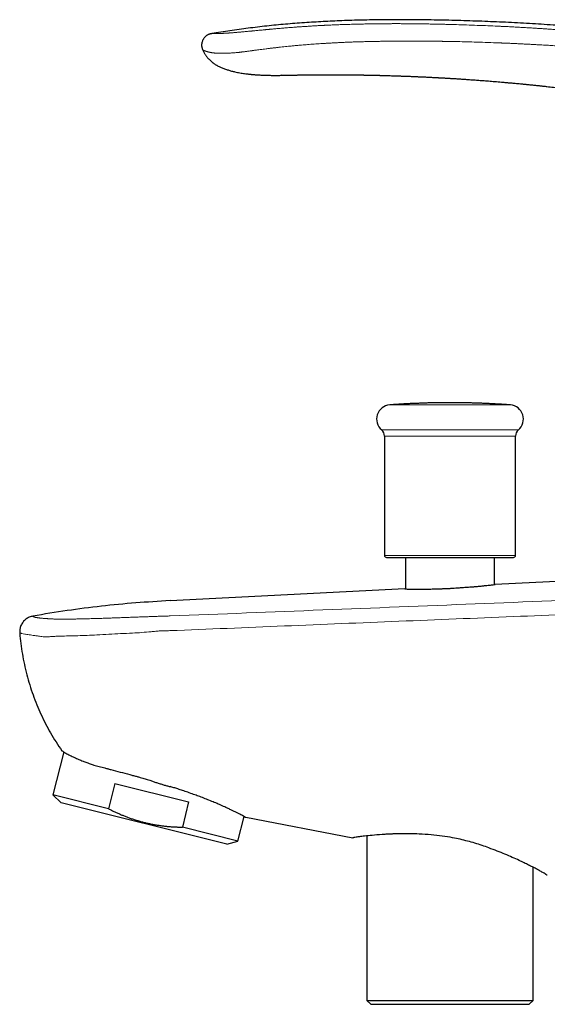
# Model space of a CAD drawing. Header units: millimetres. Extents: x 8 to 693, y 12 to 484.
# Tile 1 of 46: x 30 to 96, y 360 to 484. Entities that reach past the tile are written whole.
import ezdxf

# ---------------------------------------------------------------- set-up
doc = ezdxf.new("R2010")
doc.units = ezdxf.units.MM

msp = doc.modelspace()

# ---------------------------------------------------------------- linework, layer by layer
at = {"color": 7, "linetype": 'Continuous', "lineweight": 30}
for p, q in [((52.97, 480.9), (52.97, 480.87)), ((53.04, 480.7), (53.05, 480.66)), ((53.04, 480.69), (53.05, 480.66)), ((53.06, 480.66), (53.05, 480.66)), ((62.91, 477.47), (62.9, 477.47)), ((75.94, 432.02), (75.94, 416.97)), ((92.44, 416.97), (92.44, 432.02)), ((78.59, 416.72), (78.59, 412.75)), ((89.79, 413.31), (89.79, 416.72)), ((100.94, 413.87), (89.89, 413.32)), ((78.49, 412.75), (48.94, 411.27)), ((35.54, 392.23), (34.19, 386.8)), ((41.97, 388.24), (41.18, 385.06)), ((41.97, 388.24), (51.28, 385.92)), ((34.19, 386.8), (35.23, 385.8)), ((41.18, 385.06), (34.19, 386.8)), ((51.28, 385.92), (50.49, 382.74)), ((56.09, 380.6), (35.23, 385.8)), ((57.48, 380.99), (58.25, 384.08)), ((71.94, 381.36), (58.47, 383.95)), ((57.48, 380.99), (50.49, 382.74)), ((56.09, 380.6), (57.48, 380.99)), ((71.94, 381.36), (72.01, 381.39)), ((73.71, 381.64), (73.71, 360.92)), ((94.67, 360.92), (94.67, 377.67)), ((73.71, 360.92), (74.21, 360.42)), ((73.71, 360.92), (94.67, 360.92)), ((74.21, 360.42), (88.98, 360.42)), ((83.09, 360.42), (83.09, 360.42)), ((83.09, 360.42), (84.19, 360.42)), ((84.19, 360.42), (85.29, 360.42)), ((85.29, 360.42), (85.29, 360.42)), ((88.98, 360.42), (94.17, 360.42)), ((94.17, 360.42), (94.67, 360.92))]:
    msp.add_line(p, q, dxfattribs=at)
at = {"color": 252, "linetype": 'Continuous', "lineweight": 0}
for p, q in [((91.79, 435.94), (76.6, 435.94)), ((75.58, 432.79), (88.48, 432.79)), ((83.31, 432.02), (75.94, 432.02)), ((92.44, 432.02), (83.31, 432.02)), ((88.48, 432.79), (92.8, 432.79)), ((75.94, 416.97), (87.35, 416.97)), ((87.35, 416.97), (92.44, 416.97))]:
    msp.add_line(p, q, dxfattribs=at)
at = {"color": 7, "linetype": 'Continuous', "lineweight": 30}
for centre, radius, start, end in [((76.73, 434.16), 1.78, 94.1882, 230.1385), ((91.66, 434.16), 1.78, 309.8615, 85.8118), ((74.94, 432.02), 1, 0, 50.1385), ((93.44, 432.02), 1, 129.8615, 180), ((76.19, 416.97), 0.25, 180, 270), ((92.19, 416.97), 0.25, 270, 0)]:
    msp.add_arc(centre, radius, start, end, dxfattribs=at)
for points, knots in [([(162.07, 471.25), (161.55, 471.42), (160.52, 471.76), (158.96, 472.26), (157.41, 472.74), (155.85, 473.22), (154.29, 473.68), (152.76, 474.12), (151.26, 474.55), (149.79, 474.96), (148.32, 475.36), (146.85, 475.75), (145.38, 476.13), (143.91, 476.5), (142.44, 476.86), (140.96, 477.22), (139.49, 477.56), (138.02, 477.9), (136.57, 478.22), (135.12, 478.53), (133.67, 478.84), (132.21, 479.14), (130.74, 479.43), (129.26, 479.71), (127.78, 479.99), (126.3, 480.25), (124.83, 480.51), (123.36, 480.76), (121.91, 480.99), (120.45, 481.22), (118.9, 481.46), (117.26, 481.7), (115.52, 481.94), (113.78, 482.17), (112.04, 482.39), (110.3, 482.59), (108.61, 482.78), (106.98, 482.96), (105.4, 483.12), (103.81, 483.27), (102.23, 483.41), (100.64, 483.54), (99.09, 483.66), (97.56, 483.77), (96.06, 483.87), (94.57, 483.97), (93.07, 484.05), (91.57, 484.13), (90.06, 484.2), (88.56, 484.26), (87.06, 484.31), (85.55, 484.36), (84.06, 484.4), (82.57, 484.43), (81.09, 484.46), (79.6, 484.47), (78.2, 484.48), (76.86, 484.48), (75.61, 484.47), (74.35, 484.45), (73.09, 484.43), (71.83, 484.39), (70.6, 484.35), (69.39, 484.3), (68.21, 484.24), (67.03, 484.17), (65.85, 484.09), (64.66, 484.01), (63.49, 483.91), (62.31, 483.8), (61.13, 483.68), (59.96, 483.54), (58.79, 483.4), (57.63, 483.25), (56.48, 483.08), (55.33, 482.91), (54.57, 482.78), (54.19, 482.72)], [0, 0, 0, 0, 0.014954, 0.029882, 0.044786, 0.059666, 0.074523, 0.089358, 0.103326, 0.117276, 0.131208, 0.145123, 0.159023, 0.172907, 0.186776, 0.200631, 0.214473, 0.228302, 0.241872, 0.255431, 0.26898, 0.282519, 0.296295, 0.310062, 0.32382, 0.337571, 0.351315, 0.364808, 0.378295, 0.391776, 0.405254, 0.421293, 0.437328, 0.45336, 0.469388, 0.485415, 0.501442, 0.515979, 0.530517, 0.545057, 0.559598, 0.574142, 0.58869, 0.602409, 0.616132, 0.62986, 0.643592, 0.65733, 0.671074, 0.684825, 0.698583, 0.712349, 0.726124, 0.73966, 0.753202, 0.766749, 0.7803, 0.7918, 0.803301, 0.814802, 0.826303, 0.837802, 0.849299, 0.860136, 0.870971, 0.881802, 0.892629, 0.903453, 0.914274, 0.925091, 0.935905, 0.946716, 0.957526, 0.968143, 0.97876, 0.989379, 1, 1, 1, 1]), ([(54.19, 482.72), (54.16, 482.71), (54.09, 482.7), (53.99, 482.68), (53.9, 482.65), (53.8, 482.62), (53.69, 482.57), (53.59, 482.51), (53.49, 482.44), (53.4, 482.36), (53.31, 482.27), (53.23, 482.18), (53.16, 482.08), (53.1, 481.98), (53.04, 481.87), (53, 481.76), (52.97, 481.65), (52.94, 481.54), (52.92, 481.43), (52.91, 481.32), (52.91, 481.21), (52.92, 481.13), (52.92, 481.09), (52.93, 481.09)], [0, 0, 0, 0, 0.042063, 0.085164, 0.130058, 0.177155, 0.226534, 0.277973, 0.331001, 0.384991, 0.439266, 0.493214, 0.546395, 0.598639, 0.650092, 0.700975, 0.75137, 0.801268, 0.850646, 0.899524, 0.948015, 0.996367, 1, 1, 1, 1]), ([(52.93, 481.09), (52.93, 481.09), (52.93, 481.05), (52.95, 480.97), (52.97, 480.86), (53.01, 480.76), (53.04, 480.69), (53.05, 480.66)], [0, 0, 0, 0, 0.007336, 0.2567738, 0.5104972, 0.7717325, 1, 1, 1, 1]), ([(52.97, 480.9), (52.97, 480.89), (52.97, 480.88), (52.97, 480.87), (52.97, 480.87)], [0, 0, 0, 0, 0.6753, 1, 1, 1, 1]), ([(53.06, 480.66), (53.06, 480.65), (53.09, 480.58), (53.14, 480.47), (53.22, 480.31), (53.3, 480.17), (53.39, 480.04), (53.48, 479.92), (53.57, 479.8), (53.66, 479.69), (53.75, 479.59), (53.84, 479.49), (53.93, 479.4), (54.02, 479.32), (54.11, 479.24), (54.2, 479.16), (54.29, 479.09), (54.37, 479.03), (54.47, 478.96), (54.57, 478.89), (54.7, 478.81), (54.85, 478.72), (55.01, 478.63), (55.2, 478.53), (55.39, 478.45), (55.6, 478.36), (55.81, 478.28), (56.02, 478.21), (56.24, 478.14), (56.45, 478.07), (56.67, 478.01), (56.89, 477.96), (57.14, 477.9), (57.42, 477.84), (57.72, 477.78), (58.02, 477.73), (58.31, 477.69), (58.56, 477.66), (58.74, 477.64), (58.88, 477.62), (59.02, 477.61), (59.16, 477.59), (59.3, 477.58), (59.44, 477.57), (59.59, 477.55), (59.76, 477.54), (59.94, 477.53), (60.14, 477.52), (60.35, 477.5), (60.58, 477.49), (60.81, 477.48), (61.06, 477.48), (61.31, 477.47), (61.56, 477.47), (61.81, 477.46), (62.07, 477.46), (62.34, 477.46), (62.63, 477.46), (62.82, 477.46), (62.91, 477.47)], [0, 0, 0, 0, 0.003134, 0.019257, 0.034831, 0.049868, 0.064376, 0.07836, 0.091819, 0.104753, 0.11716, 0.129036, 0.140378, 0.152444, 0.163831, 0.174537, 0.184558, 0.193893, 0.202591, 0.216234, 0.230162, 0.244383, 0.262916, 0.281951, 0.301497, 0.32156, 0.342143, 0.36324, 0.383593, 0.404378, 0.4254, 0.446169, 0.466664, 0.49542, 0.52365, 0.551364, 0.57857, 0.605271, 0.6182, 0.631006, 0.643692, 0.656256, 0.668734, 0.681745, 0.695514, 0.710041, 0.72757, 0.746088, 0.765594, 0.786087, 0.807564, 0.830024, 0.853466, 0.87582, 0.899, 0.923007, 0.947843, 0.973507, 1, 1, 1, 1]), ([(62.91, 477.47), (62.91, 477.47), (62.91, 477.47), (62.92, 477.47), (62.94, 477.47), (62.97, 477.47), (63.01, 477.47), (63.06, 477.47), (63.12, 477.47), (63.18, 477.47), (63.25, 477.47), (63.33, 477.48), (63.42, 477.48), (63.52, 477.48), (63.62, 477.48), (63.73, 477.48), (63.84, 477.49), (63.97, 477.49), (64.1, 477.49), (64.24, 477.5), (64.38, 477.5), (64.53, 477.5), (64.69, 477.5), (64.85, 477.51), (65.01, 477.51), (65.18, 477.51), (65.32, 477.51), (65.39, 477.51), (65.41, 477.52)], [0, 0, 0, 0, 0.039772, 0.079456, 0.119127, 0.158858, 0.198722, 0.238792, 0.279139, 0.319366, 0.359281, 0.398956, 0.438463, 0.477876, 0.51727, 0.556719, 0.595837, 0.634889, 0.673955, 0.713116, 0.752452, 0.792041, 0.831962, 0.870833, 0.909818, 0.948981, 0.988383, 1, 1, 1, 1]), ([(65.4, 477.51), (65.42, 477.51), (65.44, 477.52), (65.48, 477.52), (65.51, 477.52), (65.55, 477.52), (65.58, 477.52), (65.62, 477.52), (65.67, 477.52), (65.71, 477.52), (65.76, 477.52), (65.8, 477.52), (65.85, 477.52), (65.9, 477.52), (65.96, 477.52), (66.01, 477.52), (66.05, 477.52), (66.08, 477.52), (66.1, 477.52), (66.12, 477.52), (66.14, 477.52), (66.17, 477.52), (66.19, 477.52), (66.21, 477.53), (66.23, 477.53), (66.25, 477.53), (66.27, 477.53), (66.29, 477.53), (66.32, 477.53), (66.34, 477.53), (66.36, 477.53), (66.39, 477.53), (66.42, 477.53), (66.45, 477.53), (66.48, 477.53), (66.51, 477.53), (66.53, 477.53), (66.56, 477.53), (66.59, 477.53), (66.62, 477.53), (66.65, 477.53), (66.68, 477.53), (66.71, 477.53), (66.74, 477.53), (66.76, 477.53), (66.79, 477.53), (66.81, 477.53), (66.84, 477.53), (66.87, 477.53), (66.9, 477.53), (66.93, 477.53), (66.97, 477.53), (67.02, 477.53), (67.07, 477.53), (67.12, 477.53), (67.16, 477.53), (67.2, 477.53), (67.23, 477.53), (67.26, 477.53), (67.29, 477.53), (67.32, 477.54), (67.35, 477.54), (67.39, 477.54), (67.43, 477.54), (67.49, 477.54), (67.56, 477.54), (67.64, 477.54), (67.71, 477.54), (67.77, 477.54), (67.82, 477.54), (67.86, 477.54), (67.89, 477.54), (67.92, 477.54), (67.96, 477.54), (67.99, 477.54), (68.03, 477.54), (68.08, 477.54), (68.14, 477.54), (68.21, 477.54), (68.3, 477.54), (68.39, 477.54), (68.49, 477.54), (68.6, 477.54), (68.71, 477.54), (68.82, 477.54), (68.94, 477.54), (69.06, 477.54), (69.17, 477.54), (69.28, 477.54), (69.4, 477.54), (69.52, 477.54), (69.63, 477.54), (69.72, 477.54), (69.79, 477.54), (69.85, 477.54), (69.9, 477.54), (69.95, 477.54), (70, 477.54), (70.05, 477.54), (70.09, 477.54), (70.14, 477.54), (70.19, 477.54), (70.24, 477.54), (70.29, 477.54), (70.33, 477.54), (70.38, 477.54), (70.42, 477.54), (70.47, 477.54), (70.5, 477.54), (70.54, 477.54), (70.58, 477.54), (70.63, 477.54), (70.68, 477.54), (70.74, 477.54), (70.82, 477.54), (70.9, 477.53), (70.99, 477.53), (71.09, 477.53), (71.17, 477.53), (71.25, 477.53), (71.33, 477.53), (71.4, 477.53), (71.46, 477.53), (71.52, 477.53), (71.58, 477.53), (71.65, 477.53), (71.72, 477.53), (71.82, 477.53), (71.93, 477.53), (72.07, 477.52), (72.22, 477.52), (72.36, 477.52), (72.5, 477.52), (72.63, 477.52), (72.77, 477.52), (72.89, 477.51), (72.98, 477.51), (73.04, 477.51), (73.1, 477.51), (73.17, 477.51), (73.24, 477.51), (73.31, 477.51), (73.38, 477.51), (73.45, 477.5), (73.53, 477.5), (73.62, 477.5), (73.7, 477.5), (73.79, 477.5), (73.86, 477.5), (73.93, 477.5), (74, 477.5), (74.06, 477.49), (74.13, 477.49), (74.2, 477.49), (74.28, 477.49), (74.35, 477.49), (74.42, 477.49), (74.49, 477.49), (74.55, 477.48), (74.62, 477.48), (74.68, 477.48), (74.74, 477.48), (74.8, 477.48), (74.87, 477.48), (74.93, 477.48), (75, 477.47), (75.07, 477.47), (75.13, 477.47), (75.2, 477.47), (75.24, 477.47), (75.27, 477.47), (75.29, 477.47), (75.32, 477.47), (75.35, 477.47), (75.39, 477.46), (75.45, 477.46), (75.52, 477.46), (75.57, 477.46), (75.6, 477.46)], [0, 0, 0, 0, 0.005358, 0.009667, 0.013119, 0.0162, 0.020473, 0.024638, 0.029982, 0.035592, 0.041004, 0.045263, 0.050309, 0.056937, 0.061935, 0.067417, 0.072988, 0.07511, 0.076989, 0.079216, 0.081872, 0.084906, 0.08756, 0.089574, 0.090958, 0.092708, 0.094997, 0.097767, 0.100363, 0.102596, 0.105033, 0.107572, 0.110666, 0.114171, 0.117252, 0.119778, 0.122196, 0.125168, 0.128503, 0.13173, 0.134615, 0.137341, 0.140027, 0.143162, 0.145928, 0.148177, 0.150578, 0.153056, 0.155921, 0.159168, 0.162333, 0.166302, 0.170711, 0.176133, 0.181042, 0.185338, 0.18945, 0.192435, 0.195339, 0.198164, 0.200909, 0.20376, 0.207305, 0.211588, 0.216565, 0.224494, 0.231952, 0.238538, 0.244246, 0.249169, 0.253201, 0.256392, 0.259336, 0.262203, 0.265842, 0.269552, 0.274098, 0.279979, 0.286909, 0.294889, 0.303923, 0.314014, 0.323896, 0.33462, 0.346104, 0.35736, 0.368597, 0.379262, 0.389355, 0.401971, 0.413553, 0.424099, 0.433608, 0.43938, 0.44484, 0.450034, 0.454962, 0.459623, 0.464279, 0.468044, 0.472387, 0.47731, 0.482463, 0.487306, 0.491833, 0.496043, 0.500634, 0.504625, 0.508073, 0.511717, 0.515786, 0.520278, 0.525194, 0.530555, 0.538035, 0.546344, 0.555483, 0.5646, 0.572985, 0.580742, 0.587888, 0.59444, 0.600412, 0.60604, 0.612079, 0.618674, 0.625683, 0.633063, 0.646295, 0.658792, 0.673214, 0.687545, 0.700587, 0.712933, 0.726887, 0.741484, 0.747243, 0.752876, 0.758653, 0.765176, 0.772289, 0.778847, 0.784658, 0.792366, 0.800313, 0.808583, 0.817344, 0.824815, 0.83221, 0.838929, 0.845195, 0.851356, 0.857777, 0.864944, 0.872318, 0.879275, 0.88597, 0.892445, 0.898729, 0.904863, 0.911171, 0.916742, 0.922852, 0.929068, 0.935207, 0.941233, 0.948393, 0.955121, 0.961239, 0.966554, 0.968234, 0.970005, 0.972399, 0.975445, 0.979145, 0.984978, 0.99193, 1, 1, 1, 1]), ([(75.58, 477.46), (75.6, 477.46), (75.67, 477.46), (75.78, 477.45), (75.89, 477.45), (76.18, 477.44), (76.54, 477.43), (76.91, 477.42), (77.06, 477.42), (77.11, 477.42), (77.13, 477.42), (77.15, 477.41), (77.16, 477.41), (77.18, 477.41), (77.21, 477.41), (77.26, 477.41), (77.34, 477.41), (77.43, 477.41), (77.53, 477.4), (77.64, 477.4), (77.77, 477.39), (77.9, 477.39), (78.04, 477.38), (78.2, 477.38), (78.36, 477.37), (78.53, 477.37), (78.71, 477.36), (78.9, 477.35), (79.09, 477.35), (79.3, 477.34), (79.51, 477.33), (79.74, 477.32), (79.91, 477.31), (80.01, 477.31), (80.03, 477.31), (80.04, 477.31), (80.06, 477.31), (80.07, 477.3), (80.08, 477.3), (80.15, 477.3), (80.28, 477.3), (80.46, 477.29), (80.65, 477.28), (80.86, 477.27), (81.1, 477.26), (81.34, 477.25), (81.6, 477.23), (81.87, 477.22), (82.11, 477.21), (82.33, 477.2), (82.52, 477.19), (82.67, 477.18), (82.75, 477.17), (82.78, 477.17), (82.79, 477.17), (82.8, 477.17), (82.81, 477.17), (82.82, 477.17), (82.83, 477.17), (82.85, 477.17), (82.88, 477.17), (82.93, 477.16), (82.99, 477.16), (83.06, 477.16), (83.14, 477.15), (83.23, 477.15), (83.33, 477.14), (83.44, 477.14), (83.57, 477.13), (83.71, 477.12), (83.85, 477.11), (84.01, 477.1), (84.17, 477.09), (84.35, 477.08), (84.53, 477.07), (84.73, 477.06), (84.94, 477.05), (85.16, 477.03), (85.39, 477.02), (85.63, 477), (85.88, 476.99), (86.13, 476.97), (86.39, 476.95), (86.66, 476.93), (86.94, 476.91), (87.22, 476.89), (87.52, 476.87), (87.82, 476.85), (88.15, 476.82), (88.5, 476.8), (88.86, 476.77), (89.24, 476.74), (89.63, 476.71), (90.03, 476.67), (90.45, 476.64), (90.87, 476.6), (91.31, 476.56), (91.76, 476.52), (92.17, 476.49), (92.56, 476.45), (92.9, 476.42), (93.19, 476.39), (93.4, 476.37), (93.54, 476.36), (93.69, 476.34), (93.83, 476.33), (93.97, 476.31), (94.23, 476.29), (94.59, 476.25), (95.06, 476.21), (95.52, 476.16), (95.96, 476.11), (96.4, 476.06), (96.82, 476.02), (97.22, 475.97), (97.61, 475.93), (97.97, 475.89), (98.32, 475.85), (98.67, 475.81), (99, 475.77), (99.33, 475.73), (99.65, 475.69), (99.96, 475.65), (100.26, 475.61), (100.55, 475.58), (100.84, 475.54), (101.11, 475.51), (101.36, 475.47), (101.61, 475.44), (101.84, 475.41), (102.07, 475.38), (102.31, 475.35), (102.55, 475.32), (102.79, 475.28), (103.03, 475.25), (103.25, 475.22), (103.46, 475.19), (103.66, 475.17), (103.84, 475.14), (104.01, 475.12), (104.17, 475.09), (104.32, 475.07), (104.46, 475.05), (104.58, 475.04), (104.7, 475.02), (104.8, 475.01), (104.9, 474.99), (104.98, 474.98), (105.06, 474.97), (105.13, 474.96), (105.19, 474.95), (105.25, 474.94), (105.29, 474.94), (105.32, 474.93), (105.34, 474.93), (105.35, 474.93)], [0, 0, 0, 0, 0.00276, 0.006857, 0.010408, 0.01396, 0.036513, 0.046436, 0.050802, 0.051374, 0.051946, 0.052518, 0.053089, 0.053661, 0.053952, 0.056279, 0.058957, 0.061985, 0.065364, 0.069093, 0.073172, 0.077602, 0.082382, 0.087512, 0.092993, 0.098825, 0.105006, 0.111155, 0.117616, 0.124388, 0.131472, 0.138867, 0.1475, 0.148459, 0.148929, 0.149401, 0.149874, 0.15035, 0.150827, 0.151307, 0.157474, 0.163249, 0.169277, 0.176783, 0.184648, 0.192872, 0.201454, 0.210395, 0.219694, 0.226029, 0.232519, 0.23836, 0.240969, 0.241263, 0.241557, 0.241852, 0.242147, 0.242443, 0.242738, 0.243034, 0.24449, 0.24622, 0.248223, 0.250499, 0.253049, 0.255873, 0.25939, 0.263256, 0.26747, 0.272033, 0.276945, 0.282108, 0.287608, 0.293445, 0.299617, 0.306263, 0.313259, 0.320605, 0.328301, 0.336347, 0.344744, 0.353491, 0.362128, 0.371082, 0.380351, 0.389937, 0.39984, 0.410058, 0.420593, 0.432547, 0.444883, 0.457603, 0.470705, 0.484189, 0.498057, 0.512307, 0.52694, 0.541956, 0.557354, 0.56889, 0.580631, 0.592578, 0.597328, 0.60211, 0.606923, 0.611768, 0.616645, 0.621554, 0.63757, 0.65324, 0.668565, 0.683545, 0.698179, 0.712467, 0.72641, 0.738888, 0.751075, 0.762972, 0.774579, 0.785896, 0.796922, 0.807658, 0.818103, 0.828259, 0.838124, 0.847699, 0.856983, 0.865471, 0.873701, 0.881673, 0.889387, 0.896842, 0.905485, 0.913754, 0.921647, 0.929165, 0.936309, 0.943077, 0.949116, 0.954821, 0.960193, 0.965232, 0.969938, 0.974086, 0.977936, 0.981488, 0.98474, 0.987693, 0.990348, 0.992704, 0.994761, 0.996519, 0.997978, 0.999138, 1, 1, 1, 1]), ([(91.78, 435.94), (91.67, 435.95), (91.39, 435.97), (90.93, 436), (90.41, 436.03), (89.89, 436.06), (89.37, 436.09), (88.84, 436.12), (88.32, 436.14), (87.8, 436.16), (87.28, 436.17), (86.76, 436.19), (86.23, 436.2), (85.71, 436.21), (85.19, 436.22), (84.66, 436.22), (84.14, 436.22), (83.62, 436.22), (83.1, 436.21), (82.57, 436.21), (82.05, 436.2), (81.53, 436.19), (81.01, 436.17), (80.48, 436.15), (79.96, 436.13), (79.44, 436.11), (78.92, 436.09), (78.39, 436.06), (77.87, 436.03), (77.35, 435.99), (76.93, 435.97), (76.68, 435.95), (76.6, 435.94)], [0, 0, 0, 0, 0.0217404, 0.0561301, 0.0905208, 0.1249123, 0.1593046, 0.1936978, 0.2280919, 0.2624868, 0.2968826, 0.3312792, 0.3656767, 0.4000751, 0.4344743, 0.4688744, 0.5032754, 0.5376772, 0.5720798, 0.6064833, 0.6408877, 0.675293, 0.7096991, 0.744106, 0.7785139, 0.8129225, 0.8473321, 0.8817425, 0.9161538, 0.9505659, 0.9849789, 1, 1, 1, 1]), ([(76.19, 416.72), (76.19, 416.72), (76.19, 416.72), (76.2, 416.72), (76.2, 416.72), (76.21, 416.72), (76.23, 416.72), (76.26, 416.72), (76.3, 416.72), (76.35, 416.72), (76.41, 416.72), (76.48, 416.72), (76.55, 416.72), (76.62, 416.72), (76.69, 416.72), (76.78, 416.72), (76.87, 416.72), (76.96, 416.72), (77.07, 416.72), (77.2, 416.72), (77.33, 416.72), (77.48, 416.72), (77.63, 416.72), (77.79, 416.72), (77.96, 416.72), (78.14, 416.72), (78.32, 416.72), (78.51, 416.72), (78.71, 416.72), (78.91, 416.72), (79.11, 416.72), (79.31, 416.72), (79.49, 416.72), (79.68, 416.72), (79.87, 416.72), (80.07, 416.72), (80.27, 416.72), (80.45, 416.72), (80.61, 416.72), (80.76, 416.72), (80.91, 416.72), (81.06, 416.72), (81.21, 416.72), (81.37, 416.72), (81.54, 416.72), (81.72, 416.72), (81.9, 416.72), (82.1, 416.72), (82.32, 416.72), (82.57, 416.72), (82.83, 416.72), (83.08, 416.72), (83.25, 416.72), (83.34, 416.72)], [0, 0, 0, 0, 0.005371, 0.020754, 0.036151, 0.051569, 0.067914, 0.091246, 0.114541, 0.137826, 0.161129, 0.184476, 0.204248, 0.223975, 0.243673, 0.263359, 0.28305, 0.302762, 0.322512, 0.346066, 0.36956, 0.393021, 0.416477, 0.439956, 0.463485, 0.48704, 0.510533, 0.533994, 0.55745, 0.580929, 0.604458, 0.624229, 0.643956, 0.663654, 0.683341, 0.703032, 0.722744, 0.742493, 0.756384, 0.770252, 0.784101, 0.797939, 0.81177, 0.8256, 0.841907, 0.85823, 0.874578, 0.890036, 0.912042, 0.934018, 0.955988, 0.977974, 1, 1, 1, 1]), ([(83.34, 416.72), (83.41, 416.72), (83.57, 416.72), (83.8, 416.72), (84.03, 416.72), (84.24, 416.72), (84.43, 416.72), (84.62, 416.72), (84.8, 416.72), (85.01, 416.72), (85.26, 416.72), (85.53, 416.72), (85.8, 416.72), (86.06, 416.72), (86.31, 416.72), (86.55, 416.72), (86.77, 416.72), (86.99, 416.72), (87.2, 416.72), (87.41, 416.72), (87.62, 416.72), (87.84, 416.72), (88.07, 416.72), (88.31, 416.72), (88.55, 416.72), (88.77, 416.72), (89, 416.72), (89.21, 416.72), (89.43, 416.72), (89.63, 416.72), (89.83, 416.72), (90.02, 416.72), (90.21, 416.72), (90.37, 416.72), (90.53, 416.72), (90.67, 416.72), (90.8, 416.72), (90.93, 416.72), (91.05, 416.72), (91.16, 416.72), (91.26, 416.72), (91.35, 416.72), (91.42, 416.72), (91.49, 416.72), (91.55, 416.72), (91.61, 416.72), (91.68, 416.72), (91.74, 416.72), (91.8, 416.72), (91.86, 416.72), (91.91, 416.72), (91.97, 416.72), (92.03, 416.72), (92.08, 416.72), (92.12, 416.72), (92.15, 416.72), (92.17, 416.72), (92.18, 416.72), (92.19, 416.72), (92.19, 416.72), (92.19, 416.72)], [0, 0, 0, 0, 0.017135, 0.034237, 0.05132, 0.068398, 0.081823, 0.095261, 0.108718, 0.12298, 0.143339, 0.163665, 0.183983, 0.204316, 0.224688, 0.241939, 0.259152, 0.27634, 0.293517, 0.310699, 0.327899, 0.345131, 0.365684, 0.386184, 0.406655, 0.427121, 0.447608, 0.468138, 0.488691, 0.509191, 0.529662, 0.550128, 0.570615, 0.591145, 0.608397, 0.62561, 0.642798, 0.659975, 0.677157, 0.694357, 0.711589, 0.72371, 0.73581, 0.747895, 0.759968, 0.772037, 0.784104, 0.798333, 0.812576, 0.826841, 0.840333, 0.859538, 0.878715, 0.897885, 0.917066, 0.936279, 0.953419, 0.970524, 0.987608, 1, 1, 1, 1]), ([(78.49, 412.75), (78.5, 412.75), (78.52, 412.75), (78.67, 412.75), (78.91, 412.74), (79.24, 412.74), (79.66, 412.74), (80.15, 412.73), (80.69, 412.73), (81.3, 412.73), (81.9, 412.75), (82.49, 412.76), (82.91, 412.78), (83.2, 412.79), (83.36, 412.79), (83.53, 412.8), (83.69, 412.81), (83.86, 412.82), (84.03, 412.82), (84.21, 412.83), (84.44, 412.85), (84.75, 412.87), (85.15, 412.89), (85.65, 412.93), (86.23, 412.97), (86.71, 413), (87.07, 413.03), (87.3, 413.05), (87.53, 413.07), (87.77, 413.09), (88, 413.11), (88.3, 413.14), (88.65, 413.18), (89.01, 413.22), (89.3, 413.25), (89.55, 413.28), (89.75, 413.3), (89.87, 413.32), (89.88, 413.32), (89.89, 413.32)], [0, 0, 0, 0, 0.041658, 0.083317, 0.124975, 0.166634, 0.208293, 0.249953, 0.289713, 0.330213, 0.371456, 0.402889, 0.434744, 0.443927, 0.453145, 0.462397, 0.471684, 0.481006, 0.490363, 0.499754, 0.511487, 0.528799, 0.551688, 0.580153, 0.614191, 0.653801, 0.668251, 0.683322, 0.699012, 0.715322, 0.732252, 0.749802, 0.785543, 0.820006, 0.853191, 0.8851, 0.925654, 0.963952, 1, 1, 1, 1]), ([(48.94, 411.28), (47.5, 411.19), (44.61, 411.02), (40.28, 410.59), (35.96, 410.05), (33.09, 409.57), (31.65, 409.33)], [0, 0, 0, 0, 0.24933, 0.498945, 0.749069, 1, 1, 1, 1]), ([(31.65, 409.33), (31.58, 409.31), (31.42, 409.28), (31.2, 409.2), (30.98, 409.09), (30.78, 408.94), (30.58, 408.78), (30.42, 408.58), (30.27, 408.37), (30.16, 408.14), (30.07, 407.91), (30.02, 407.67), (30, 407.43), (30.01, 407.28), (30.01, 407.2)], [0, 0, 0, 0, 0.077624, 0.158186, 0.241264, 0.326333, 0.412785, 0.499946, 0.58711, 0.673572, 0.758657, 0.841757, 0.922346, 1, 1, 1, 1]), ([(30.01, 407.2), (30.05, 406.75), (30.13, 405.87), (30.33, 404.55), (30.58, 403.24), (30.88, 401.95), (31.25, 400.67), (31.67, 399.41), (32.14, 398.17), (32.67, 396.96), (33.25, 395.77), (33.88, 394.6), (34.57, 393.47), (35.07, 392.73), (35.32, 392.36)], [0, 0, 0, 0, 0.084089, 0.167555, 0.25076, 0.334106, 0.41751, 0.500996, 0.584306, 0.667134, 0.750043, 0.833083, 0.916189, 1, 1, 1, 1]), ([(35.32, 392.36), (35.33, 392.36), (35.35, 392.35), (35.5, 392.24), (35.82, 392.06), (36.28, 391.81), (36.85, 391.53), (37.4, 391.29), (37.94, 391.07), (38.42, 390.88), (38.82, 390.74), (39.12, 390.63), (39.39, 390.55), (39.68, 390.48), (40.02, 390.39), (40.37, 390.29), (40.73, 390.2), (41.1, 390.1), (41.73, 389.93), (42.64, 389.69), (43.61, 389.43), (44.33, 389.24), (44.77, 389.12), (45.16, 389.02), (45.58, 388.9), (46, 388.78), (46.43, 388.64), (46.83, 388.49), (47.25, 388.35), (47.67, 388.21), (48.1, 388.08), (48.52, 387.96), (48.8, 387.88), (48.94, 387.85)], [0, 0, 0, 0, 0.050519, 0.10903, 0.175579, 0.250196, 0.308946, 0.360189, 0.403921, 0.440142, 0.468854, 0.487047, 0.500032, 0.520845, 0.541657, 0.56247, 0.583282, 0.604095, 0.624908, 0.687318, 0.749729, 0.773608, 0.795137, 0.814315, 0.831142, 0.857749, 0.87497, 0.895861, 0.916726, 0.937567, 0.958391, 0.9792, 1, 1, 1, 1]), ([(58.47, 383.95), (58.47, 383.95), (58.46, 383.96), (58.37, 384.01), (58.21, 384.1), (57.99, 384.23), (57.72, 384.37), (57.41, 384.53), (57.11, 384.68), (56.85, 384.8), (56.67, 384.89), (56.48, 384.98), (56.27, 385.08), (56.06, 385.18), (55.7, 385.34), (55.2, 385.57), (54.53, 385.85), (53.86, 386.12), (53.19, 386.39), (52.54, 386.64), (51.87, 386.88), (51.21, 387.12), (50.55, 387.35), (49.95, 387.54), (49.43, 387.71), (49.09, 387.8), (48.94, 387.85)], [0, 0, 0, 0, 0.047893, 0.099924, 0.156113, 0.216477, 0.264287, 0.314436, 0.366931, 0.3882, 0.409832, 0.431827, 0.454185, 0.476906, 0.499991, 0.560317, 0.617248, 0.670784, 0.720925, 0.767672, 0.811026, 0.858572, 0.901236, 0.939024, 0.971943, 1, 1, 1, 1]), ([(41.18, 385.06), (41.31, 384.99), (41.57, 384.86), (41.97, 384.67), (42.37, 384.49), (42.77, 384.31), (43.17, 384.15), (43.58, 383.99), (44, 383.84), (44.43, 383.7), (44.88, 383.56), (45.34, 383.43), (45.79, 383.31), (46.25, 383.21), (46.71, 383.11), (47.18, 383.03), (47.65, 382.95), (48.12, 382.89), (48.59, 382.84), (49.06, 382.8), (49.53, 382.77), (50.01, 382.75), (50.33, 382.74), (50.49, 382.74)], [0, 0, 0, 0, 0.045747, 0.091276, 0.136585, 0.181679, 0.226569, 0.271272, 0.315811, 0.364644, 0.41335, 0.461973, 0.510559, 0.559155, 0.60781, 0.656568, 0.705472, 0.75456, 0.803863, 0.85252, 0.901426, 0.950586, 1, 1, 1, 1]), ([(96.44, 376.67), (96.41, 376.69), (96.36, 376.73), (96.04, 376.93), (95.68, 377.13), (95.2, 377.4), (94.65, 377.68), (94.08, 377.97), (93.52, 378.25), (92.58, 378.7), (91.15, 379.33), (89.52, 379.97), (88.23, 380.44), (87.33, 380.73), (86.41, 380.98), (85.47, 381.21), (84.41, 381.44), (83.18, 381.64), (81.76, 381.79), (80.39, 381.88), (79.1, 381.91), (78.16, 381.91), (77.47, 381.9), (77, 381.88), (76.54, 381.86), (76.09, 381.84), (75.33, 381.79), (74.38, 381.71), (73.44, 381.62), (72.79, 381.54), (72.34, 381.47), (72.07, 381.42), (71.96, 381.38), (71.95, 381.37), (71.94, 381.36)], [0, 0, 0, 0, 0.05303, 0.081794, 0.112118, 0.144053, 0.177643, 0.200981, 0.225081, 0.249953, 0.312333, 0.374852, 0.399933, 0.424917, 0.449824, 0.474672, 0.499482, 0.533047, 0.569755, 0.609699, 0.641836, 0.675861, 0.690011, 0.704468, 0.719234, 0.734308, 0.749692, 0.799176, 0.843466, 0.882559, 0.916454, 0.953547, 0.981396, 1, 1, 1, 1])]:
    msp.add_open_spline(points, degree=3, knots=knots, dxfattribs=at)
at = {"color": 252, "linetype": 'Continuous', "lineweight": 0}
for points, knots in [([(54.19, 482.72), (54.19, 482.72), (54.19, 482.72), (54.21, 482.72), (54.23, 482.72), (54.27, 482.72), (54.32, 482.72), (54.37, 482.72), (54.41, 482.72), (54.43, 482.72), (54.44, 482.72), (54.44, 482.72), (54.45, 482.72), (54.45, 482.72), (54.46, 482.72), (54.48, 482.72), (54.52, 482.72), (54.58, 482.72), (54.64, 482.72), (54.71, 482.72), (54.78, 482.72), (54.85, 482.73), (54.93, 482.73), (55.01, 482.73), (55.1, 482.73), (55.19, 482.74), (55.26, 482.74), (55.32, 482.74), (55.37, 482.74), (55.4, 482.74), (55.4, 482.75), (55.41, 482.75), (55.42, 482.75), (55.43, 482.75), (55.47, 482.75), (55.55, 482.75), (55.68, 482.76), (55.81, 482.77), (55.95, 482.78), (56.09, 482.78), (56.24, 482.79), (56.4, 482.81), (56.56, 482.82), (56.72, 482.83), (56.9, 482.84), (57.07, 482.86), (57.26, 482.87), (57.45, 482.89), (57.64, 482.91), (57.84, 482.92), (58.05, 482.94), (58.27, 482.96), (58.48, 482.98), (58.7, 483), (58.86, 483.02), (58.96, 483.03), (59, 483.03), (59.04, 483.04), (59.09, 483.04), (59.13, 483.04), (59.18, 483.05), (59.22, 483.05), (59.33, 483.06), (59.5, 483.08), (59.75, 483.1), (60, 483.13), (60.27, 483.15), (60.54, 483.18), (60.77, 483.2), (60.95, 483.22), (61.07, 483.23), (61.17, 483.24), (61.27, 483.25), (61.37, 483.26), (61.52, 483.27), (61.72, 483.29), (61.98, 483.31), (62.24, 483.34), (62.52, 483.36), (62.81, 483.39), (63.1, 483.41), (63.41, 483.44), (63.72, 483.46), (64.04, 483.49), (64.35, 483.51), (64.59, 483.53), (64.72, 483.54), (64.77, 483.54), (64.78, 483.55), (64.79, 483.55), (64.8, 483.55), (64.85, 483.55), (64.93, 483.56), (65.06, 483.57), (65.2, 483.58), (65.35, 483.59), (65.53, 483.6), (65.74, 483.61), (65.97, 483.63), (66.21, 483.64), (66.47, 483.66), (66.73, 483.68), (67.01, 483.69), (67.3, 483.71), (67.58, 483.73), (67.86, 483.74), (68.07, 483.75), (68.2, 483.76), (68.27, 483.76), (68.33, 483.76), (68.39, 483.77), (68.46, 483.77), (68.51, 483.77), (68.64, 483.78), (68.87, 483.79), (69.19, 483.81), (69.52, 483.82), (69.85, 483.83), (70.2, 483.85), (70.54, 483.86), (70.89, 483.87), (71.24, 483.88), (71.59, 483.89), (71.96, 483.9), (72.33, 483.91), (72.71, 483.92), (73.09, 483.93), (73.48, 483.94), (73.88, 483.95), (74.31, 483.95), (74.75, 483.96), (75.2, 483.97), (75.55, 483.97), (75.78, 483.97), (75.87, 483.97), (75.91, 483.97), (75.92, 483.97), (75.93, 483.97), (75.94, 483.97), (75.94, 483.97), (75.95, 483.97), (75.97, 483.97), (76, 483.97), (76.04, 483.97), (76.09, 483.97), (76.15, 483.97), (76.22, 483.97), (76.3, 483.97), (76.4, 483.97), (76.51, 483.97), (76.63, 483.97), (76.77, 483.97), (76.91, 483.98), (77.06, 483.98), (77.22, 483.98), (77.38, 483.98), (77.56, 483.98), (77.74, 483.98), (77.93, 483.98), (78.13, 483.97), (78.35, 483.97), (78.59, 483.97), (78.84, 483.97), (79.09, 483.97), (79.36, 483.97), (79.64, 483.96), (79.92, 483.96), (80.22, 483.96), (80.53, 483.95), (80.85, 483.95), (81.18, 483.95), (81.53, 483.94), (81.88, 483.93), (82.25, 483.93), (82.62, 483.92), (82.97, 483.91), (83.23, 483.91), (83.37, 483.9), (83.42, 483.9), (83.43, 483.9), (83.44, 483.9), (83.45, 483.9), (83.52, 483.9), (83.72, 483.89), (84.14, 483.88), (84.89, 483.86), (85.97, 483.83), (87.28, 483.78), (88.6, 483.73), (89.64, 483.69), (90.31, 483.66), (90.58, 483.64), (90.67, 483.64), (90.71, 483.64), (90.74, 483.64), (90.77, 483.64), (90.8, 483.63), (91, 483.62), (91.39, 483.61), (91.95, 483.58), (92.53, 483.55), (93.11, 483.51), (93.71, 483.48), (94.32, 483.44), (94.91, 483.41), (95.5, 483.37), (96.09, 483.33), (96.68, 483.29), (97.28, 483.25), (97.88, 483.21), (98.5, 483.16), (99.12, 483.11), (99.76, 483.06), (100.4, 483.01), (101.05, 482.96), (101.71, 482.9), (102.36, 482.84), (103.01, 482.79), (103.66, 482.73), (104.31, 482.66), (104.97, 482.6), (105.41, 482.56), (105.63, 482.53)], [0, 0, 0, 0, 0.00881, 0.017606, 0.026394, 0.035177, 0.042905, 0.050636, 0.057443, 0.058207, 0.058971, 0.059736, 0.060501, 0.061265, 0.06203, 0.062795, 0.06852, 0.074115, 0.079583, 0.084924, 0.09014, 0.095234, 0.100207, 0.105189, 0.110048, 0.114788, 0.117852, 0.120866, 0.123477, 0.123816, 0.124155, 0.124493, 0.12483, 0.125167, 0.125503, 0.130366, 0.135152, 0.139865, 0.144509, 0.149089, 0.15361, 0.158077, 0.162497, 0.166873, 0.171213, 0.175522, 0.179806, 0.184072, 0.188325, 0.192496, 0.196735, 0.20105, 0.205448, 0.209392, 0.21341, 0.214208, 0.215009, 0.215814, 0.216621, 0.217432, 0.218246, 0.219063, 0.219883, 0.224104, 0.228468, 0.232976, 0.237633, 0.242439, 0.247398, 0.249629, 0.251747, 0.253413, 0.255104, 0.25682, 0.258561, 0.262767, 0.267114, 0.271671, 0.276375, 0.281227, 0.286228, 0.291377, 0.296677, 0.302126, 0.307725, 0.312237, 0.314251, 0.314464, 0.314649, 0.314836, 0.315023, 0.315211, 0.317154, 0.319167, 0.321653, 0.324238, 0.326921, 0.330669, 0.334594, 0.338695, 0.342974, 0.347428, 0.35206, 0.356868, 0.361854, 0.366387, 0.371057, 0.372125, 0.373199, 0.37428, 0.375368, 0.376463, 0.377356, 0.378027, 0.383257, 0.388626, 0.394135, 0.399782, 0.40557, 0.411496, 0.417212, 0.423051, 0.429014, 0.435102, 0.441313, 0.447648, 0.454107, 0.460689, 0.467396, 0.474226, 0.481882, 0.489688, 0.496681, 0.499794, 0.501171, 0.501326, 0.501481, 0.501636, 0.501791, 0.501946, 0.502101, 0.502256, 0.502822, 0.503519, 0.504346, 0.505305, 0.506395, 0.507875, 0.509544, 0.511402, 0.513449, 0.515684, 0.518108, 0.52072, 0.52328, 0.525999, 0.528876, 0.531912, 0.535106, 0.538458, 0.542231, 0.546186, 0.550323, 0.554643, 0.559144, 0.563743, 0.568517, 0.573466, 0.578592, 0.584002, 0.589595, 0.595371, 0.60133, 0.60747, 0.613793, 0.620299, 0.624883, 0.626927, 0.627131, 0.627303, 0.627476, 0.627649, 0.627822, 0.631329, 0.637598, 0.648815, 0.668914, 0.691858, 0.714914, 0.735297, 0.744293, 0.748257, 0.748776, 0.749296, 0.749815, 0.750335, 0.750854, 0.751374, 0.760681, 0.770161, 0.779812, 0.789635, 0.79963, 0.809796, 0.820134, 0.829762, 0.839534, 0.84945, 0.85951, 0.869715, 0.880063, 0.890556, 0.901194, 0.911975, 0.922901, 0.933971, 0.945186, 0.955892, 0.966726, 0.977689, 0.98878, 1, 1, 1, 1]), ([(105.35, 480.57), (105.32, 480.57), (105.25, 480.58), (105.14, 480.59), (105.02, 480.6), (104.88, 480.61), (104.73, 480.63), (104.57, 480.64), (104.4, 480.66), (104.23, 480.67), (104.04, 480.69), (103.84, 480.71), (103.62, 480.73), (103.38, 480.75), (103.11, 480.77), (102.83, 480.79), (102.54, 480.82), (102.23, 480.84), (101.91, 480.87), (101.58, 480.89), (101.25, 480.92), (100.92, 480.95), (100.57, 480.97), (100.21, 481), (99.84, 481.03), (99.54, 481.05), (99.31, 481.06), (99.16, 481.08), (99.02, 481.09), (98.89, 481.09), (98.75, 481.1), (98.61, 481.11), (98.46, 481.12), (98.26, 481.14), (98, 481.15), (97.68, 481.18), (97.33, 481.2), (96.97, 481.22), (96.58, 481.25), (96.18, 481.27), (95.77, 481.29), (95.33, 481.32), (94.87, 481.34), (94.39, 481.37), (93.9, 481.4), (93.38, 481.42), (92.86, 481.45), (92.34, 481.47), (91.83, 481.5), (91.33, 481.52), (90.96, 481.53), (90.72, 481.54), (90.64, 481.55), (90.58, 481.55), (90.52, 481.55), (90.46, 481.55), (90.41, 481.56), (90.27, 481.56), (89.67, 481.58), (88.63, 481.62), (87.29, 481.66), (86.04, 481.7), (84.86, 481.73), (84.06, 481.74), (83.63, 481.75), (83.57, 481.75), (83.51, 481.75), (83.45, 481.75), (83.39, 481.75), (83.33, 481.75), (83.26, 481.75), (83.04, 481.76), (82.7, 481.76), (82.23, 481.77), (81.77, 481.77), (81.3, 481.78), (80.81, 481.78), (80.35, 481.79), (79.9, 481.79), (79.47, 481.79), (79.06, 481.79), (78.67, 481.79), (78.28, 481.79), (77.92, 481.78), (77.56, 481.78), (77.22, 481.78), (76.89, 481.78), (76.61, 481.77), (76.38, 481.77), (76.19, 481.77), (76.07, 481.77), (76.01, 481.77), (75.99, 481.77), (75.98, 481.77), (75.96, 481.77), (75.94, 481.77), (75.93, 481.76), (75.91, 481.76), (75.71, 481.76), (75.31, 481.75), (74.73, 481.74), (74.15, 481.73), (73.59, 481.72), (73.05, 481.7), (72.51, 481.68), (72, 481.67), (71.49, 481.65), (71, 481.63), (70.51, 481.6), (70.04, 481.58), (69.58, 481.56), (69.24, 481.54), (69.02, 481.53), (68.91, 481.52), (68.8, 481.51), (68.69, 481.51), (68.57, 481.5), (68.45, 481.49), (68.22, 481.48), (67.91, 481.46), (67.51, 481.43), (67.09, 481.41), (66.67, 481.38), (66.27, 481.35), (65.88, 481.31), (65.54, 481.29), (65.26, 481.26), (65.02, 481.24), (64.79, 481.22), (64.55, 481.2), (64.3, 481.17), (64, 481.14), (63.66, 481.11), (63.26, 481.07), (62.85, 481.02), (62.51, 480.98), (62.24, 480.95), (62.04, 480.93), (61.84, 480.91), (61.64, 480.88), (61.44, 480.86), (61.24, 480.83), (60.98, 480.8), (60.66, 480.76), (60.3, 480.71), (59.98, 480.67), (59.7, 480.64), (59.48, 480.61), (59.33, 480.59), (59.25, 480.57), (59.22, 480.57), (59.19, 480.57), (59.17, 480.56), (59.14, 480.56), (59.05, 480.55), (58.9, 480.53), (58.7, 480.5), (58.5, 480.47), (58.32, 480.45), (58.15, 480.43), (58.01, 480.41), (57.88, 480.4), (57.78, 480.39), (57.67, 480.37), (57.57, 480.36), (57.47, 480.35), (57.37, 480.34), (57.22, 480.33), (57.02, 480.31), (56.78, 480.29), (56.54, 480.28), (56.31, 480.26), (56.08, 480.25), (55.87, 480.25), (55.67, 480.24), (55.49, 480.24), (55.31, 480.24), (55.15, 480.24), (55, 480.25), (54.87, 480.25), (54.78, 480.26), (54.73, 480.26), (54.71, 480.26), (54.7, 480.27), (54.68, 480.27), (54.67, 480.27), (54.62, 480.27), (54.54, 480.28), (54.43, 480.29), (54.32, 480.3), (54.21, 480.32), (54.12, 480.33), (54.03, 480.35), (53.97, 480.36), (53.94, 480.37), (53.93, 480.37), (53.93, 480.37), (53.92, 480.37), (53.91, 480.37), (53.9, 480.37), (53.9, 480.38), (53.87, 480.38), (53.82, 480.39), (53.76, 480.41), (53.71, 480.42), (53.66, 480.44), (53.62, 480.45), (53.58, 480.46), (53.55, 480.47), (53.52, 480.48), (53.5, 480.49), (53.48, 480.5), (53.46, 480.5), (53.44, 480.51), (53.43, 480.51), (53.42, 480.51), (53.42, 480.52), (53.42, 480.52), (53.41, 480.52), (53.41, 480.52), (53.41, 480.52), (53.41, 480.52), (53.41, 480.52), (53.41, 480.52), (53.39, 480.53), (53.33, 480.55), (53.26, 480.57), (53.2, 480.59), (53.15, 480.61), (53.12, 480.63), (53.09, 480.64), (53.07, 480.65), (53.06, 480.66), (53.06, 480.66), (53.06, 480.66)], [0, 0, 0, 0, 0.001606, 0.003428, 0.005466, 0.007721, 0.010192, 0.012879, 0.01561, 0.018533, 0.021648, 0.024955, 0.028454, 0.032591, 0.036968, 0.041584, 0.046439, 0.051533, 0.056866, 0.062439, 0.067756, 0.073274, 0.078993, 0.084912, 0.091031, 0.097349, 0.100062, 0.102503, 0.10469, 0.106921, 0.109196, 0.111513, 0.113875, 0.11628, 0.12146, 0.12683, 0.132391, 0.138561, 0.144948, 0.151554, 0.158378, 0.16542, 0.173127, 0.18108, 0.189279, 0.197725, 0.206418, 0.215359, 0.223432, 0.231697, 0.240152, 0.241768, 0.243204, 0.244132, 0.24506, 0.245988, 0.246915, 0.247842, 0.252937, 0.27632, 0.299512, 0.319039, 0.338434, 0.357702, 0.358696, 0.35969, 0.360683, 0.361676, 0.362668, 0.36366, 0.364708, 0.366072, 0.37451, 0.381848, 0.389, 0.397272, 0.40528, 0.413024, 0.420312, 0.42735, 0.434136, 0.440672, 0.446959, 0.452997, 0.458787, 0.464475, 0.469902, 0.475071, 0.478341, 0.481497, 0.484182, 0.484441, 0.484699, 0.484957, 0.485213, 0.485469, 0.485724, 0.485978, 0.486231, 0.496024, 0.505637, 0.51507, 0.524322, 0.533389, 0.542114, 0.550657, 0.559016, 0.567189, 0.575176, 0.582974, 0.590585, 0.598008, 0.599844, 0.60167, 0.603483, 0.605284, 0.607074, 0.609135, 0.611571, 0.618148, 0.624549, 0.631737, 0.638691, 0.645412, 0.6519, 0.658156, 0.662128, 0.666001, 0.669806, 0.673834, 0.677951, 0.682155, 0.68863, 0.695306, 0.702187, 0.709277, 0.71253, 0.715826, 0.719167, 0.722553, 0.725985, 0.729461, 0.73298, 0.739348, 0.745688, 0.75199, 0.756125, 0.760238, 0.763838, 0.764308, 0.764777, 0.765247, 0.765716, 0.766185, 0.766653, 0.770629, 0.774426, 0.778047, 0.781495, 0.784771, 0.787895, 0.789989, 0.792086, 0.794188, 0.796294, 0.798405, 0.800521, 0.802642, 0.80788, 0.81323, 0.818694, 0.824274, 0.829971, 0.835786, 0.840763, 0.845822, 0.850963, 0.856183, 0.86084, 0.865556, 0.869756, 0.870309, 0.870864, 0.871419, 0.871975, 0.872532, 0.87309, 0.877328, 0.881736, 0.886315, 0.891069, 0.8954, 0.899871, 0.903923, 0.904327, 0.904732, 0.905138, 0.905545, 0.905953, 0.906363, 0.906773, 0.907184, 0.911052, 0.91469, 0.918097, 0.921271, 0.92421, 0.926913, 0.929378, 0.931338, 0.933114, 0.934706, 0.936111, 0.937465, 0.938585, 0.939376, 0.939667, 0.939783, 0.939833, 0.939854, 0.939863, 0.939867, 0.939869, 0.93987, 0.93987, 0.947595, 0.955208, 0.962704, 0.970079, 0.977329, 0.984323, 0.991191, 0.997929, 1, 1, 1, 1]), ([(48.96, 409.35), (55.36, 409.6), (68.17, 410.11), (87.37, 410.87), (100.17, 411.38), (106.58, 411.64)], [0, 0, 0, 0, 0.3333338, 0.6666671, 1, 1, 1, 1]), ([(106.55, 409.85), (101.75, 409.66), (92.15, 409.27), (77.75, 408.68), (63.34, 408.09), (53.74, 407.69), (48.94, 407.5)], [0, 0, 0, 0, 0.249997, 0.499996, 0.749996, 1, 1, 1, 1]), ([(31.65, 409.33), (31.65, 409.33), (31.65, 409.33), (31.66, 409.32), (31.65, 409.31), (31.65, 409.3), (31.66, 409.29), (31.68, 409.27), (31.7, 409.26), (31.74, 409.25), (31.78, 409.23), (31.83, 409.21), (31.9, 409.2), (31.97, 409.18), (32.05, 409.16), (32.15, 409.15), (32.26, 409.13), (32.37, 409.11), (32.49, 409.1), (32.62, 409.08), (32.75, 409.07), (32.89, 409.06), (33.05, 409.04), (33.21, 409.03), (33.36, 409.02), (33.49, 409.01), (33.6, 409), (33.72, 409), (33.83, 408.99), (33.96, 408.98), (34.09, 408.98), (34.23, 408.97), (34.38, 408.96), (34.52, 408.96), (34.67, 408.96), (34.83, 408.95), (35.01, 408.95), (35.19, 408.95), (35.37, 408.95), (35.58, 408.95), (35.82, 408.95), (36.08, 408.95), (36.35, 408.96), (36.63, 408.96), (36.92, 408.96), (37.2, 408.97), (37.48, 408.97), (37.76, 408.98), (38.05, 408.98), (38.33, 408.99), (38.65, 409), (39, 409.01), (39.38, 409.02), (39.76, 409.03), (40.14, 409.04), (40.56, 409.06), (41.02, 409.07), (41.53, 409.09), (42.08, 409.11), (42.67, 409.13), (43.31, 409.16), (43.96, 409.18), (44.6, 409.2), (45.24, 409.23), (45.86, 409.25), (46.46, 409.27), (47.02, 409.29), (47.48, 409.31), (47.82, 409.32), (48.04, 409.33), (48.27, 409.33), (48.49, 409.34), (48.72, 409.34), (48.87, 409.35), (48.94, 409.35)], [0, 0, 0, 0, 0.011442, 0.023119, 0.034815, 0.046261, 0.057547, 0.06877, 0.079953, 0.095276, 0.11055, 0.125784, 0.140983, 0.159036, 0.177047, 0.195032, 0.213019, 0.231014, 0.249021, 0.266214, 0.283418, 0.300647, 0.317913, 0.335231, 0.352615, 0.362897, 0.37321, 0.38356, 0.393941, 0.404348, 0.41478, 0.425237, 0.435726, 0.444853, 0.454041, 0.463316, 0.472645, 0.481933, 0.491154, 0.500285, 0.51217, 0.524045, 0.535921, 0.547805, 0.559704, 0.571592, 0.582755, 0.593884, 0.604987, 0.616073, 0.62715, 0.641256, 0.655369, 0.669471, 0.683542, 0.697561, 0.715853, 0.734097, 0.752313, 0.775449, 0.798532, 0.821588, 0.844642, 0.867717, 0.89081, 0.911105, 0.931412, 0.951765, 0.95978, 0.967808, 0.975856, 0.983915, 0.991967, 1, 1, 1, 1]), ([(30.08, 407.21), (30.07, 407.21), (30.05, 407.21), (30.03, 407.2), (30.02, 407.2), (30.02, 407.19), (30.01, 407.19)], [0, 0, 0, 0, 0.246473, 0.497194, 0.749113, 1, 1, 1, 1]), ([(30.01, 407.19), (30.01, 407.19), (30.01, 407.19), (30.01, 407.2), (30.01, 407.2)], [0, 0, 0, 0, 0.433297, 1, 1, 1, 1]), ([(30.25, 407.14), (30.22, 407.16), (30.15, 407.19), (30.1, 407.2), (30.08, 407.21)], [0, 0, 0, 0, 0.49658, 1, 1, 1, 1]), ([(32.96, 406.73), (32.76, 406.76), (32.37, 406.81), (31.92, 406.87), (31.52, 406.93), (31.06, 406.99), (30.6, 407.07), (30.37, 407.12), (30.25, 407.14)], [0, 0, 0, 0, 0.138059, 0.265299, 0.389232, 0.511587, 0.755594, 1, 1, 1, 1]), ([(44.19, 407.19), (43.7, 407.17), (42.71, 407.12), (41.21, 407.05), (39.81, 406.96), (38.5, 406.9), (37.32, 406.86), (36.16, 406.83), (35.45, 406.82), (35.09, 406.81)], [0, 0, 0, 0, 0.15436, 0.30998, 0.470775, 0.599394, 0.731286, 0.86474, 1, 1, 1, 1]), ([(48.91, 407.5), (48.79, 407.49), (48.57, 407.49), (48.25, 407.49), (47.98, 407.49), (47.71, 407.47), (47.43, 407.45), (47.14, 407.42), (46.84, 407.4), (46.25, 407.34), (45.37, 407.26), (44.58, 407.21), (44.19, 407.19)], [0, 0, 0, 0, 0.075042, 0.141398, 0.199597, 0.249927, 0.312268, 0.374728, 0.437307, 0.499962, 0.749159, 1, 1, 1, 1]), ([(34.05, 406.75), (33.95, 406.75), (33.74, 406.74), (33.48, 406.73), (33.28, 406.72), (33.11, 406.72), (33.01, 406.73), (32.96, 406.73)], [0, 0, 0, 0, 0.24797, 0.504751, 0.674754, 0.84066, 1, 1, 1, 1]), ([(35.09, 406.81), (35, 406.81), (34.82, 406.8), (34.56, 406.79), (34.3, 406.77), (34.13, 406.76), (34.05, 406.75)], [0, 0, 0, 0, 0.242512, 0.488755, 0.740296, 1, 1, 1, 1])]:
    msp.add_open_spline(points, degree=3, knots=knots, dxfattribs=at)

doc.saveas('drawing.dxf')
